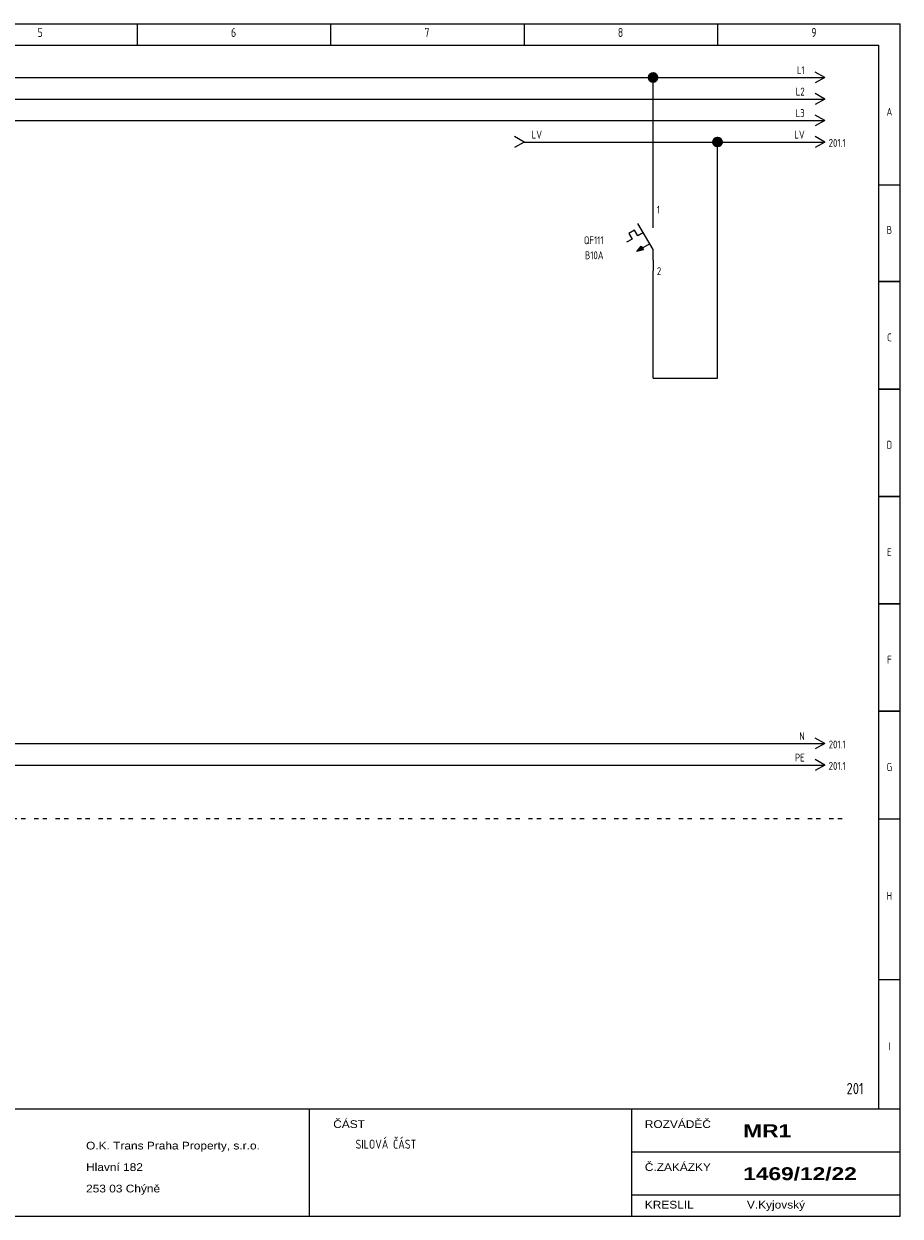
# Model space of a CAD drawing. Header units: millimetres. Extents: x 8 to 412, y 5 to 282.
# Tile 2 of 2: x 209 to 412, y 5 to 282. Entities that reach past the tile are written whole.
import ezdxf
from ezdxf.enums import TextEntityAlignment as Align

# ---------------------------------------------------------------- set-up
doc = ezdxf.new("R2010")
doc.units = ezdxf.units.MM
doc.linetypes.add('Caddy_Solid', pattern=[0])
doc.layers.add('Caddy_1', color=7, linetype='Caddy_Solid', lineweight=25)
doc.styles.add('Caddy_Arial', font='arial.ttf', dxfattribs={"width": 1.1})
doc.styles.add('Caddy_Arial Black', font='ariblk.ttf', dxfattribs={"width": 1.1})
doc.styles.add('Caddy_Vectorfont1p', font='isocp___.ttf', dxfattribs={"width": 0.9})
pattern_1 = [(28.64789, (0, 0), (-0.047942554, 0.087758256), []), (118.64789, (0, 0), (-0.087758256, -0.047942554), [])]

# ---------------------------------------------------------------- blocks, each defined once
blk = doc.blocks.new('2C4F8FBD9680')
at = {"layer": 'Caddy_1', "color": 7, "linetype": 'Caddy_Solid', "lineweight": 25}
for p, q in [((7.5, 282.5), (412.5, 282.5)), ((235, 282.5), (235, 277.5)), ((280, 282.5), (280, 277.5)), ((325, 282.5), (325, 277.5)), ((370, 282.5), (370, 277.5)), ((412.5, 5), (412.5, 282.5)), ((12.5, 277.5), (407.5, 277.5)), ((407.5, 277.5), (407.5, 30)), ((407.5, 245), (412.5, 245)), ((407.5, 222.5), (412.5, 222.5)), ((412.5, 222.5), (407.5, 222.5)), ((411.5, 222.5), (410.5, 222.5)), ((412.5, 197.5), (407.5, 197.5)), ((407.5, 197.5), (412.5, 197.5)), ((412.5, 172.5), (407.5, 172.5)), ((407.5, 172.5), (412.5, 172.5)), ((412.5, 147.5), (407.5, 147.5)), ((407.5, 147.5), (412.5, 147.5)), ((412.5, 122.5), (407.5, 122.5)), ((407.5, 122.5), (412.5, 122.5)), ((407.5, 97.5), (412.5, 97.5)), ((412.5, 60), (407.5, 60)), ((7.5, 30), (412.5, 30)), ((275, 30), (275, 5)), ((350, 30), (350, 5)), ((350, 20), (412.5, 20)), ((350, 10), (412.5, 10)), ((7.5, 5), (412.5, 5))]:
    blk.add_line(p, q, dxfattribs=at)
at = {"layer": 'Caddy_1', "color": 7, "lineweight": 25}
for s, height, style, width, p in [('5', 2.1, 'Caddy_Vectorfont1p', 0.9, (211.8, 279.45)), ('6', 2.1, 'Caddy_Vectorfont1p', 0.9, (256.8, 279.45)), ('7', 2.1, 'Caddy_Vectorfont1p', 0.9, (301.8, 279.45)), ('8', 2.1, 'Caddy_Vectorfont1p', 0.9, (346.8, 279.45)), ('9', 2.1, 'Caddy_Vectorfont1p', 0.9, (391.8, 279.45)), ('ČÁST', 1.8, 'Caddy_Arial', 1.1, (280.6, 25.52)), ('ROZVÁDĚČ', 1.8, 'Caddy_Arial', 1.1, (353.1, 25.52)), ('MR1', 3, 'Caddy_Arial Black', 1.1, (376, 23.38)), ('O.K. Trans Praha Property, s.r.o.', 1.8, 'Caddy_Arial', 1.1, (223.1, 20.52)), ('SILOVÁ ČÁST', 2.1, 'Caddy_Vectorfont1p', 0.9, (285.8, 20.7)), ('Hlavní 182', 1.8, 'Caddy_Arial', 1.1, (223.1, 15.52)), ('Č.ZAKÁZKY', 1.8, 'Caddy_Arial', 1.1, (353.1, 15.52)), ('1469/12/22', 3, 'Caddy_Arial Black', 1.1, (376, 13.38)), ('253 03 Chýně', 1.8, 'Caddy_Arial', 1.1, (223.1, 10.52)), ('KRESLIL', 1.8, 'Caddy_Arial', 1.1, (353.1, 6.77)), ('V.Kyjovský', 1.8, 'Caddy_Arial', 1.1, (376.85, 6.77))]:
    blk.add_text(s, height=height, dxfattribs=dict(at, style=style, width=width)).set_placement(p)
at = {"layer": 'Caddy_1', "color": 7, "lineweight": 25, "style": 'Caddy_Vectorfont1p', "width": 0.9}
for s, p in [('A', (410, 261.11)), ('B', (410, 233.61)), ('C', (410, 208.61)), ('D', (410, 183.61)), ('E', (410, 158.61)), ('F', (410, 133.61)), ('G', (410, 108.61)), ('H', (410, 78.61)), ('I', (410, 43.61))]:
    blk.add_text(s, height=1.84, dxfattribs=at).set_placement(p, align=Align.CENTER)
at = {"layer": 'Caddy_1', "color": 1, "lineweight": 25, "true_color": 0xff0000, "style": 'Caddy_Vectorfont1p', "width": 0.9}
blk.add_text('201', height=2.625, dxfattribs=at).set_placement((404, 33.38), align=Align.RIGHT)
blk = doc.blocks.new('4E5FB6337B14')
at = {"layer": 'Caddy_1', "color": 7, "linetype": 'Caddy_Solid', "lineweight": 25}
for q in [(392.75, 271.25), (392.75, 268.75)]:
    blk.add_line((395, 270), q, dxfattribs=at)
at = {"layer": 'Caddy_1', "color": 7, "lineweight": 25, "style": 'Caddy_Vectorfont1p', "width": 0.9}
blk.add_attdef('$TAG160010', text='', height=1.84, dxfattribs=at).set_placement((390.29, 270.81), align=Align.RIGHT)
blk = doc.blocks.new('59C5806868FD')
at = {"layer": 'Caddy_1', "color": 7, "linetype": 'Caddy_Solid', "lineweight": 25}
for q in [(392.75, 266.25), (392.75, 263.75)]:
    blk.add_line((395, 265), q, dxfattribs=at)
at = {"layer": 'Caddy_1', "color": 7, "lineweight": 25, "style": 'Caddy_Vectorfont1p', "width": 0.9}
blk.add_attdef('$TAG160010', text='', height=1.84, dxfattribs=at).set_placement((390.29, 265.81), align=Align.RIGHT)
blk = doc.blocks.new('B76C287C10B7')
at = {"layer": 'Caddy_1', "color": 7, "linetype": 'Caddy_Solid', "lineweight": 25}
for q in [(392.75, 261.25), (392.75, 258.75)]:
    blk.add_line((395, 260), q, dxfattribs=at)
at = {"layer": 'Caddy_1', "color": 7, "lineweight": 25, "style": 'Caddy_Vectorfont1p', "width": 0.9}
blk.add_attdef('$TAG160010', text='', height=1.84, dxfattribs=at).set_placement((390.29, 260.81), align=Align.RIGHT)
blk = doc.blocks.new('E8A6D378291C')
at = {"layer": 'Caddy_1', "color": 3, "linetype": 'Caddy_Solid', "lineweight": 25, "true_color": 0x00ff00}
for q in [(392.75, 111.25), (392.75, 108.75)]:
    blk.add_line((395, 110), q, dxfattribs=at)
at = {"layer": 'Caddy_1', "color": 3, "lineweight": 25, "true_color": 0x00ff00, "style": 'Caddy_Vectorfont1p', "width": 0.9}
blk.add_text('201.1', height=1.838, dxfattribs=at).set_placement((395.87, 108.86))
blk.add_attdef('$TAG160010', text='', height=1.84, dxfattribs=at).set_placement((390.29, 110.81), align=Align.RIGHT)
blk = doc.blocks.new('9A3428CB957E')
at = {"layer": 'Caddy_1', "color": 140, "linetype": 'Caddy_Solid', "lineweight": 25, "true_color": 0x00aeee}
for q in [(392.75, 116.25), (392.75, 113.75)]:
    blk.add_line((395, 115), q, dxfattribs=at)
at = {"layer": 'Caddy_1', "color": 140, "lineweight": 25, "true_color": 0x00aeee, "style": 'Caddy_Vectorfont1p', "width": 0.9}
blk.add_text('201.1', height=1.838, dxfattribs=at).set_placement((395.87, 113.86))
blk.add_attdef('$TAG160010', text='', height=1.84, dxfattribs=at).set_placement((390.29, 115.81), align=Align.RIGHT)
blk = doc.blocks.new('77B67A1ED04A')
at = {"layer": 'Caddy_1', "color": 7, "linetype": 'Caddy_Solid', "lineweight": 25}
for p, q in [((22, 97.5), (21, 97.5)), ((24, 97.5), (23, 97.5)), ((27, 97.5), (26, 97.5)), ((29, 97.5), (28, 97.5)), ((32, 97.5), (31, 97.5)), ((34, 97.5), (33, 97.5)), ((37, 97.5), (36, 97.5)), ((39, 97.5), (38, 97.5)), ((42, 97.5), (41, 97.5)), ((44, 97.5), (43, 97.5)), ((47, 97.5), (46, 97.5)), ((49, 97.5), (48, 97.5)), ((52, 97.5), (51, 97.5)), ((54, 97.5), (53, 97.5)), ((57, 97.5), (56, 97.5)), ((59, 97.5), (58, 97.5)), ((62, 97.5), (61, 97.5)), ((64, 97.5), (63, 97.5)), ((67, 97.5), (66, 97.5)), ((69, 97.5), (68, 97.5)), ((72, 97.5), (71, 97.5)), ((74, 97.5), (73, 97.5)), ((77, 97.5), (76, 97.5)), ((79, 97.5), (78, 97.5)), ((82, 97.5), (81, 97.5)), ((84, 97.5), (83, 97.5)), ((87, 97.5), (86, 97.5)), ((89, 97.5), (88, 97.5)), ((92, 97.5), (91, 97.5)), ((94, 97.5), (93, 97.5)), ((97, 97.5), (96, 97.5)), ((99, 97.5), (98, 97.5)), ((102, 97.5), (101, 97.5)), ((104, 97.5), (103, 97.5)), ((107, 97.5), (106, 97.5)), ((109, 97.5), (108, 97.5)), ((112, 97.5), (111, 97.5)), ((114, 97.5), (113, 97.5)), ((117, 97.5), (116, 97.5)), ((119, 97.5), (118, 97.5)), ((122, 97.5), (121, 97.5)), ((124, 97.5), (123, 97.5)), ((127, 97.5), (126, 97.5)), ((129, 97.5), (128, 97.5)), ((132, 97.5), (131, 97.5)), ((134, 97.5), (133, 97.5)), ((137, 97.5), (136, 97.5)), ((139, 97.5), (138, 97.5)), ((142, 97.5), (141, 97.5)), ((144, 97.5), (143, 97.5)), ((147, 97.5), (146, 97.5)), ((149, 97.5), (148, 97.5)), ((152, 97.5), (151, 97.5)), ((154, 97.5), (153, 97.5)), ((157, 97.5), (156, 97.5)), ((159, 97.5), (158, 97.5)), ((162, 97.5), (161, 97.5)), ((164, 97.5), (163, 97.5)), ((167, 97.5), (166, 97.5)), ((169, 97.5), (168, 97.5)), ((172, 97.5), (171, 97.5)), ((174, 97.5), (173, 97.5)), ((177, 97.5), (176, 97.5)), ((179, 97.5), (178, 97.5)), ((182, 97.5), (181, 97.5)), ((184, 97.5), (183, 97.5)), ((187, 97.5), (186, 97.5)), ((189, 97.5), (188, 97.5)), ((192, 97.5), (191, 97.5)), ((194, 97.5), (193, 97.5)), ((197, 97.5), (196, 97.5)), ((199, 97.5), (198, 97.5)), ((202, 97.5), (201, 97.5)), ((204, 97.5), (203, 97.5)), ((207, 97.5), (206, 97.5)), ((209, 97.5), (208, 97.5)), ((212, 97.5), (211, 97.5)), ((214, 97.5), (213, 97.5)), ((217, 97.5), (216, 97.5)), ((219, 97.5), (218, 97.5)), ((222, 97.5), (221, 97.5)), ((224, 97.5), (223, 97.5)), ((227, 97.5), (226, 97.5)), ((229, 97.5), (228, 97.5)), ((232, 97.5), (231, 97.5)), ((234, 97.5), (233, 97.5)), ((237, 97.5), (236, 97.5)), ((239, 97.5), (238, 97.5)), ((242, 97.5), (241, 97.5)), ((244, 97.5), (243, 97.5)), ((247, 97.5), (246, 97.5)), ((249, 97.5), (248, 97.5)), ((252, 97.5), (251, 97.5)), ((254, 97.5), (253, 97.5)), ((257, 97.5), (256, 97.5)), ((259, 97.5), (258, 97.5)), ((262, 97.5), (261, 97.5)), ((264, 97.5), (263, 97.5)), ((267, 97.5), (266, 97.5)), ((269, 97.5), (268, 97.5)), ((272, 97.5), (271, 97.5)), ((274, 97.5), (273, 97.5)), ((277, 97.5), (276, 97.5)), ((279, 97.5), (278, 97.5)), ((282, 97.5), (281, 97.5)), ((284, 97.5), (283, 97.5)), ((287, 97.5), (286, 97.5)), ((289, 97.5), (288, 97.5)), ((292, 97.5), (291, 97.5)), ((294, 97.5), (293, 97.5)), ((297, 97.5), (296, 97.5)), ((299, 97.5), (298, 97.5)), ((302, 97.5), (301, 97.5)), ((304, 97.5), (303, 97.5)), ((307, 97.5), (306, 97.5)), ((309, 97.5), (308, 97.5)), ((312, 97.5), (311, 97.5)), ((314, 97.5), (313, 97.5)), ((317, 97.5), (316, 97.5)), ((319, 97.5), (318, 97.5)), ((322, 97.5), (321, 97.5)), ((324, 97.5), (323, 97.5)), ((327, 97.5), (326, 97.5)), ((329, 97.5), (328, 97.5)), ((332, 97.5), (331, 97.5)), ((334, 97.5), (333, 97.5)), ((337, 97.5), (336, 97.5)), ((339, 97.5), (338, 97.5)), ((342, 97.5), (341, 97.5)), ((344, 97.5), (343, 97.5)), ((347, 97.5), (346, 97.5)), ((349, 97.5), (348, 97.5)), ((352, 97.5), (351, 97.5)), ((354, 97.5), (353, 97.5)), ((357, 97.5), (356, 97.5)), ((359, 97.5), (358, 97.5)), ((362, 97.5), (361, 97.5)), ((364, 97.5), (363, 97.5)), ((367, 97.5), (366, 97.5)), ((369, 97.5), (368, 97.5)), ((372, 97.5), (371, 97.5)), ((374, 97.5), (373, 97.5)), ((377, 97.5), (376, 97.5)), ((379, 97.5), (378, 97.5)), ((382, 97.5), (381, 97.5)), ((384, 97.5), (383, 97.5)), ((387, 97.5), (386, 97.5)), ((389, 97.5), (388, 97.5)), ((392, 97.5), (391, 97.5)), ((394, 97.5), (393, 97.5)), ((397, 97.5), (396, 97.5)), ((399, 97.5), (398, 97.5))]:
    blk.add_line(p, q, dxfattribs=at)
blk = doc.blocks.new('BF24A18B2D38')
at = {"layer": 'Caddy_1', "color": 7, "linetype": 'Caddy_Solid', "lineweight": 25}
for q in [(322.75, 256.25), (322.75, 253.75)]:
    blk.add_line((325, 255), q, dxfattribs=at)
at = {"layer": 'Caddy_1', "color": 7, "lineweight": 25, "style": 'Caddy_Vectorfont1p', "width": 0.9}
blk.add_attdef('$TAG160010', (326.77, 255.81), '', height=1.84, dxfattribs=at)
blk = doc.blocks.new('98A2C01404AC')
at = {"layer": 'Caddy_1', "color": 7, "linetype": 'Caddy_Solid', "lineweight": 25}
for q in [(392.75, 256.25), (392.75, 253.75)]:
    blk.add_line((395, 255), q, dxfattribs=at)
at = {"layer": 'Caddy_1', "color": 7, "lineweight": 25, "style": 'Caddy_Vectorfont1p', "width": 0.9}
blk.add_text('201.1', height=1.838, dxfattribs=at).set_placement((395.87, 253.86))
blk.add_attdef('$TAG160010', text='', height=1.84, dxfattribs=at).set_placement((390.29, 255.81), align=Align.RIGHT)
blk = doc.blocks.new('D3932D405D4F')
at = {"layer": 'Caddy_1'}
blk.add_hatch(color=7, dxfattribs=at).paths.add_polyline_path([(351.22, 229.55), (352.77, 229.87), (352.27, 230.73)])
at = {"layer": 'Caddy_1', "color": 7, "linetype": 'Caddy_Solid', "lineweight": 25}
for p, q in [((355, 237.5), (355, 240)), ((355, 230), (351.5, 236.06)), ((355, 235), (355, 237.5)), ((350.7, 234.45), (349.4, 233.7)), ((349.4, 233.7), (350.15, 232.4)), ((351.45, 233.15), (350.7, 234.45)), ((352.75, 233.9), (351.45, 233.15)), ((350.15, 232.4), (348.85, 231.65)), ((351.22, 229.55), (352.27, 230.73)), ((354.25, 231.3), (352.08, 230.05)), ((352.27, 230.73), (352.77, 229.87)), ((352.77, 229.87), (351.22, 229.55)), ((352.08, 230.05), (351.65, 229.8)), ((355, 227.5), (355, 230)), ((355, 227.5), (355, 225))]:
    blk.add_line(p, q, dxfattribs=at)
blk.add_lwpolyline([(352.27, 230.73), (352.77, 229.87), (351.22, 229.55)], close=True, dxfattribs=at)
at = {"layer": 'Caddy_1', "color": 7, "lineweight": 25, "style": 'Caddy_Vectorfont1p', "width": 0.9}
for tag, p in [('$TAG175000_00', (355.9, 238.31)), ('$TAG175000_01', (355.9, 224.01))]:
    blk.add_attdef(tag, p, '', height=1.84, dxfattribs=at)
for tag, p in [('$TAG160010', (343.5, 231.21)), ('$TAG160030', (343.5, 227.71))]:
    blk.add_attdef(tag, text='', height=1.84, dxfattribs=at).set_placement(p, align=Align.RIGHT)

msp = doc.modelspace()

# ---------------------------------------------------------------- hatches: boundary and pattern name
at = {"layer": 'Caddy_1'}
h = msp.add_hatch(dxfattribs=at)
h.set_pattern_fill('_USER', scale=0.1, angle=28.6479, style=0, double=1, pattern_type=0)
h.set_pattern_definition(pattern_1)
edge = h.paths.add_edge_path(flags=0)
edge.add_arc((355, 270), 1, 0, 360)
h = msp.add_hatch(dxfattribs=at)
h.set_pattern_fill('_USER', scale=0.1, angle=28.6479, style=0, double=1, pattern_type=0)
h.set_pattern_definition(pattern_1)
edge = h.paths.add_edge_path(flags=0)
edge.add_arc((370, 255), 1, 0, 360)

# ---------------------------------------------------------------- linework, layer by layer
at = {"layer": 'Caddy_1', "color": 7, "linetype": 'Caddy_Solid', "lineweight": 25}
for p, q in [((55, 270), (355, 270)), ((355, 270), (395, 270)), ((355, 240), (355, 270)), ((25, 265), (395, 265)), ((25, 260), (395, 260)), ((325, 255), (370, 255)), ((370, 200), (370, 255)), ((370, 255), (395, 255)), ((355, 200), (355, 225)), ((355, 200), (370, 200))]:
    msp.add_line(p, q, dxfattribs=at)
at = {"layer": 'Caddy_1', "color": 140, "linetype": 'Caddy_Solid', "lineweight": 25, "true_color": 0x00aeee}
msp.add_line((70, 115), (395, 115), dxfattribs=at)
at = {"layer": 'Caddy_1', "color": 3, "linetype": 'Caddy_Solid', "lineweight": 25, "true_color": 0x00ff00}
msp.add_line((75, 110), (395, 110), dxfattribs=at)
at = {"layer": 'Caddy_1', "color": 7, "lineweight": 40}
for centre in [(355, 270), (370, 255)]:
    msp.add_circle(centre, 1, dxfattribs=at)

# ---------------------------------------------------------------- block references
at = {"layer": 'Caddy_1'}
for name in ['2C4F8FBD9680', '77B67A1ED04A']:
    msp.add_blockref(name, (0, 0, 1), dxfattribs=at)
ref = msp.add_blockref('4E5FB6337B14', (0, 0, 1), dxfattribs=at)
ref.add_attrib('$TAG160010', 'L1', dxfattribs={"color": 7, "lineweight": 25, "height": 1.838, "style": 'Caddy_Vectorfont1p', "width": 0.9}).set_placement((390.29, 270.81), align=Align.RIGHT)
ref = msp.add_blockref('59C5806868FD', (0, 0, 1), dxfattribs=at)
ref.add_attrib('$TAG160010', 'L2', dxfattribs={"color": 7, "lineweight": 25, "height": 1.838, "style": 'Caddy_Vectorfont1p', "width": 0.9}).set_placement((390.29, 265.81), align=Align.RIGHT)
ref = msp.add_blockref('B76C287C10B7', (0, 0, 1), dxfattribs=at)
ref.add_attrib('$TAG160010', 'L3', dxfattribs={"color": 7, "lineweight": 25, "height": 1.838, "style": 'Caddy_Vectorfont1p', "width": 0.9}).set_placement((390.29, 260.81), align=Align.RIGHT)
ref = msp.add_blockref('BF24A18B2D38', (0, 0, 1), dxfattribs=at)
ref.add_attrib('$TAG160010', 'LV', (326.77, 255.81), dxfattribs={"color": 7, "lineweight": 25, "height": 1.838, "style": 'Caddy_Vectorfont1p', "width": 0.9})
ref = msp.add_blockref('98A2C01404AC', (0, 0, 1), dxfattribs=at)
ref.add_attrib('$TAG160010', 'LV', dxfattribs={"color": 7, "lineweight": 25, "height": 1.838, "style": 'Caddy_Vectorfont1p', "width": 0.9}).set_placement((390.29, 255.81), align=Align.RIGHT)
ref = msp.add_blockref('D3932D405D4F', (0, 0, 1), dxfattribs=at)
ref.add_attrib('$TAG175000_00', '1', (355.9, 238.31), dxfattribs={"color": 7, "lineweight": 25, "height": 1.84, "style": 'Caddy_Vectorfont1p', "width": 0.9})
ref.add_attrib('$TAG175000_01', '2', (355.9, 224.01), dxfattribs={"color": 7, "lineweight": 25, "height": 1.84, "style": 'Caddy_Vectorfont1p', "width": 0.9})
ref.add_attrib('$TAG160010', 'QF111', dxfattribs={"color": 7, "lineweight": 25, "height": 1.838, "style": 'Caddy_Vectorfont1p', "width": 0.9}).set_placement((343.5, 231.21), align=Align.RIGHT)
ref.add_attrib('$TAG160030', 'B10A', dxfattribs={"color": 7, "lineweight": 25, "height": 1.838, "style": 'Caddy_Vectorfont1p', "width": 0.9}).set_placement((343.5, 227.71), align=Align.RIGHT)
ref = msp.add_blockref('9A3428CB957E', (0, 0, 1), dxfattribs=at)
ref.add_attrib('$TAG160010', 'N', dxfattribs={"color": 140, "lineweight": 25, "true_color": 0x00aeee, "height": 1.84, "style": 'Caddy_Vectorfont1p', "width": 0.9}).set_placement((390.29, 115.81), align=Align.RIGHT)
ref = msp.add_blockref('E8A6D378291C', (0, 0, 1), dxfattribs=at)
ref.add_attrib('$TAG160010', 'PE', dxfattribs={"color": 3, "lineweight": 25, "true_color": 0x00ff00, "height": 1.838, "style": 'Caddy_Vectorfont1p', "width": 0.9}).set_placement((390.29, 110.81), align=Align.RIGHT)

doc.saveas('drawing.dxf')
